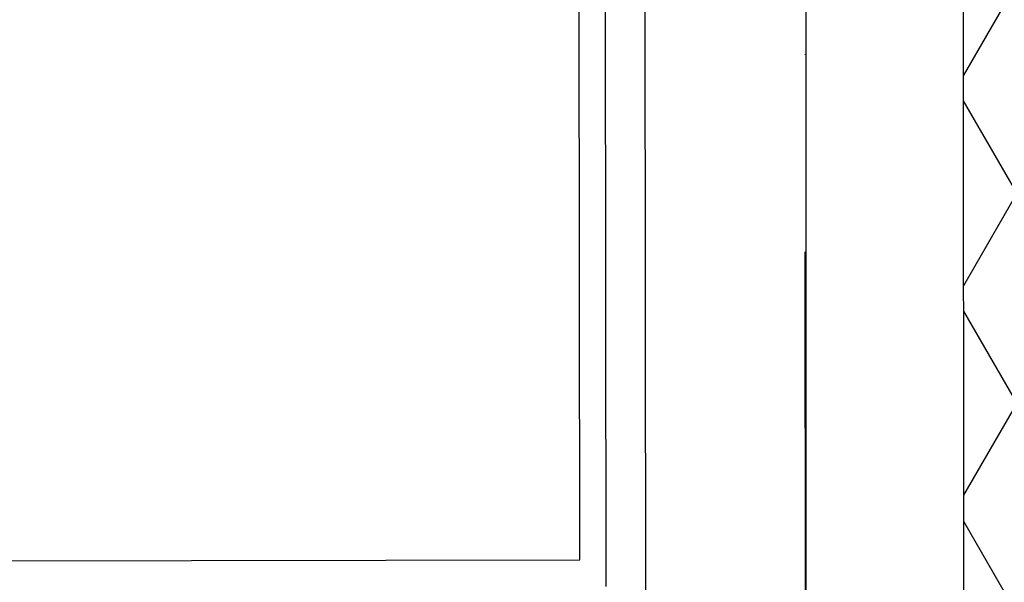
# Model space of a CAD drawing. Header units: millimetres. Extents: x -32221 to 212500, y 31663 to 93766.
# Tile 94 of 256: x 25112 to 25746, y 48461 to 48824. Entities that reach past the tile are written whole.
import ezdxf

# ---------------------------------------------------------------- set-up
doc = ezdxf.new("R2010")
doc.units = ezdxf.units.MM
doc.linetypes.add('DASHDOTX2', pattern=[50.8, 25.4, -12.7, 0, -12.7])
doc.layers.add('osie', color=251, linetype='Continuous')
doc.layers.add('Sciany', color=251, linetype='Continuous')

msp = doc.modelspace()

# ---------------------------------------------------------------- hatches: boundary and pattern name
at = {"layer": 'Sciany', "transparency": 33554687}
h = msp.add_hatch(dxfattribs=at)
h.set_pattern_fill('DIAMONDS', color=256, scale=21.298246, style=0)
h.set_pattern_definition([(60, (11230.126, 27072.76), (-58.56231, 33.81097), []), (120, (11230.126, 27072.76), (-58.56231, -33.81097), [])])
h.paths.add_polyline_path([(25207.296, 62052.787), (16004.646, 62062.25), (16004.646, 61960.019), (25207.19, 61950.599)])
h.paths.add_polyline_path([(27001.174, 59450.093), (26993.104, 62050.95), (26399.997, 62051.56), (26399.89, 61949.228), (26890.873, 61948.719), (26898.583, 59463.521)])
h.paths.add_polyline_path([(25822.508, 47649.75), (25822.508, 50675.258), (25717.502, 50684.438), (25720.277, 47649.62)])
h.paths.add_polyline_path([(26684.877, 47841.043), (26694.389, 47841.033), (26890.873, 47840.829), (26898.583, 45355.632), (27001.174, 45342.204), (26993.104, 47943.061), (26703.598, 47943.33), (26684.888, 47943.347), (26684.922, 47884.562)])
h.paths.add_polyline_path([(15976.788, 33439.499), (25822.508, 33439.499), (25822.508, 36567.368), (25717.502, 36576.548), (25720.277, 33541.73), (15976.878, 33529.807)])

# ---------------------------------------------------------------- linework, layer by layer
at = {"layer": 'osie', "linetype": 'DASHDOTX2', "ltscale": 25}
msp.add_line((25617.915, 33019.002), (25617.915, 62730.045), dxfattribs=at)
at = {"layer": 'Sciany'}
for p, q in [((25472.159, 48475.651), (25469.448, 50705.542)), ((25489.218, 48458.634), (25486.333, 50703.258)), ((25515.554, 47853.823), (25512.096, 50698.196)), ((25720.277, 47649.62), (25717.489, 50698.455)), ((16224.689, 48463.893), (25472.159, 48475.651))]:
    msp.add_line(p, q, dxfattribs=at)
at = {"layer": 'Sciany', "linetype": 'DASHDOTX2', "ltscale": 10}
msp.add_line((25615.581, 50706.582), (25617.915, 47751.721), dxfattribs=at)

doc.saveas('drawing.dxf')
